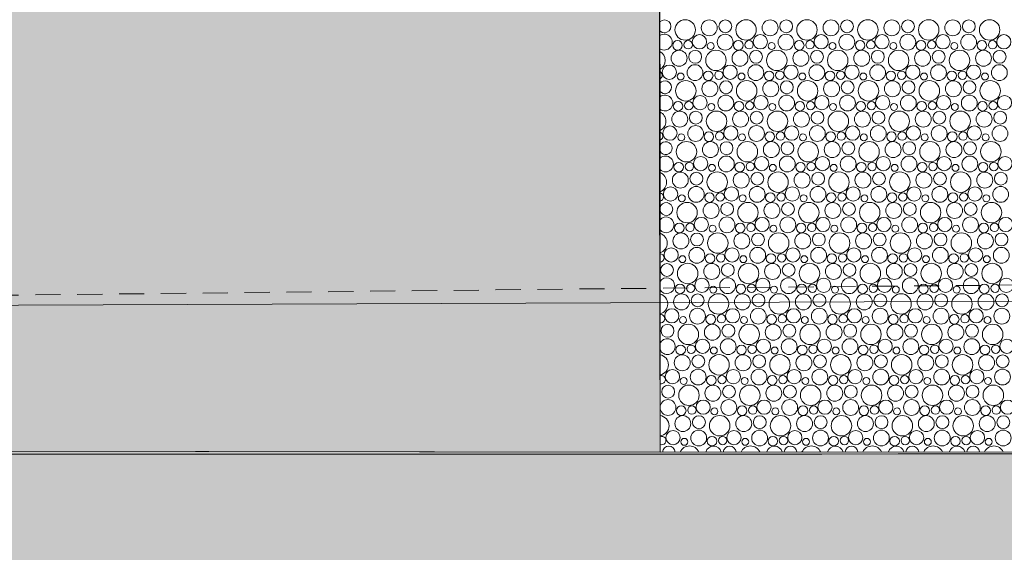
# Model space of a CAD drawing. Header units: metres. Extents: x -167 to 262, y -186 to 508.
# Tile 106 of 256: x 55.64 to 61.52, y 13.3 to 16.48. Entities that reach past the tile are written whole.
import ezdxf

# ---------------------------------------------------------------- set-up
doc = ezdxf.new("R2010")
doc.units = ezdxf.units.M
doc.header["$MEASUREMENT"] = 0
doc.linetypes.add('Strichlinie eng', pattern=[0.23, 0.15, -0.08])
doc.layers.add('60 Auffüllung', color=7, linetype='Continuous')
doc.layers.add('70 Kanal', color=7, linetype='Continuous')
pattern_1 = [(0, (27236.1321, 33357.27905), (0, 0.779422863), [0.04875, -0.40125]), (0, (27236.3571, 33357.66876), (0, 0.779422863), [0.04875, -0.40125]), (60, (27236.1321, 33357.27905), (-0.675, 0.389711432), [0.04875, -0.40125]), (60, (27236.5821, 33357.27905), (-0.675, 0.389711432), [0.04875, -0.40125]), (120, (27236.18084, 33357.27905), (0.675, 0.389711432), [0.04875, -0.40125]), (120, (27236.63084, 33357.27905), (0.675, 0.389711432), [0.04875, -0.40125]), (0, (27236.1321, 33357.35405), (0, 0.15), [0, -0.15, 0, -0.225]), (45, (27236.2071, 33357.35405), (-0.1060660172, 0.1060660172), [0, -0.1125, 0, -0.1875])]

# ---------------------------------------------------------------- blocks, each defined once
blk = doc.blocks.new('*X54', base_point=(27236.1321, 33357.279))
at = {"layer": '60 Auffüllung', "color": 7, "linetype": 'Continuous', "lineweight": 18, "true_color": 0xefefef}
for centre, radius in [((59.6151, 16.422), 0.0612), ((59.7587, 16.4344), 0.0477), ((59.8547, 16.4433), 0.0384), ((59.9788, 16.422), 0.0612), ((60.1224, 16.4344), 0.0477), ((60.2184, 16.4433), 0.0384), ((60.3425, 16.422), 0.0612), ((60.4861, 16.4344), 0.0477), ((60.5821, 16.4433), 0.0384), ((60.7063, 16.422), 0.0612), ((60.8498, 16.4344), 0.0477), ((60.9459, 16.4433), 0.0384), ((61.07, 16.422), 0.0612), ((61.2135, 16.4344), 0.0477), ((61.3096, 16.4433), 0.0384), ((61.4337, 16.422), 0.0612), ((59.569, 16.3298), 0.0286), ((59.6329, 16.3333), 0.0251), ((59.7002, 16.3511), 0.0426), ((59.8537, 16.3489), 0.0473), ((59.9327, 16.3298), 0.0286), ((59.9966, 16.3333), 0.0251), ((60.0639, 16.3511), 0.0426), ((60.2174, 16.3489), 0.0473), ((60.2964, 16.3298), 0.0286), ((60.3603, 16.3333), 0.0251), ((60.4276, 16.3511), 0.0426), ((60.5811, 16.3489), 0.0473), ((60.6602, 16.3298), 0.0286), ((60.724, 16.3333), 0.0251), ((60.7914, 16.3511), 0.0426), ((60.9448, 16.3489), 0.0473), ((61.0239, 16.3298), 0.0286), ((61.0877, 16.3333), 0.0251), ((61.1551, 16.3511), 0.0426), ((61.3085, 16.3489), 0.0473), ((61.3876, 16.3298), 0.0286), ((61.4514, 16.3333), 0.0251), ((61.5188, 16.3511), 0.0426), ((59.5787, 16.2524), 0.0477), ((59.6747, 16.2613), 0.0384), ((59.7988, 16.24), 0.0612), ((59.7676, 16.3256), 0.0207), ((59.9424, 16.2524), 0.0477), ((60.0384, 16.2613), 0.0384), ((60.1625, 16.24), 0.0612), ((60.1313, 16.3256), 0.0207), ((60.3061, 16.2524), 0.0477), ((60.4021, 16.2613), 0.0384), ((60.5263, 16.24), 0.0612), ((60.495, 16.3256), 0.0207), ((60.6698, 16.2524), 0.0477), ((60.7659, 16.2613), 0.0384), ((60.89, 16.24), 0.0612), ((60.8587, 16.3256), 0.0207), ((61.0335, 16.2524), 0.0477), ((61.1296, 16.2613), 0.0384), ((61.2537, 16.24), 0.0612), ((61.2224, 16.3256), 0.0207), ((61.3972, 16.2524), 0.0477), ((61.4933, 16.2613), 0.0384), ((59.5202, 16.1691), 0.0426), ((59.6737, 16.1669), 0.0473), ((59.8839, 16.1691), 0.0426), ((60.0374, 16.1669), 0.0473), ((60.2476, 16.1691), 0.0426), ((60.4011, 16.1669), 0.0473), ((60.6114, 16.1691), 0.0426), ((60.7648, 16.1669), 0.0473), ((60.9751, 16.1691), 0.0426), ((61.1285, 16.1669), 0.0473), ((61.3388, 16.1691), 0.0426), ((61.4922, 16.1669), 0.0473), ((59.6188, 16.058), 0.0612), ((59.5876, 16.1436), 0.0207), ((59.7624, 16.0704), 0.0477), ((59.7527, 16.1478), 0.0286), ((59.8166, 16.1513), 0.0251), ((59.9825, 16.058), 0.0612), ((59.9513, 16.1436), 0.0207), ((60.1261, 16.0704), 0.0477), ((60.1164, 16.1478), 0.0286), ((60.1803, 16.1513), 0.0251), ((60.3463, 16.058), 0.0612), ((60.315, 16.1436), 0.0207), ((60.4898, 16.0704), 0.0477), ((60.4802, 16.1478), 0.0286), ((60.544, 16.1513), 0.0251), ((60.71, 16.058), 0.0612), ((60.6787, 16.1436), 0.0207), ((60.8535, 16.0704), 0.0477), ((60.8439, 16.1478), 0.0286), ((60.9077, 16.1513), 0.0251), ((61.0737, 16.058), 0.0612), ((61.0424, 16.1436), 0.0207), ((61.2172, 16.0704), 0.0477), ((61.2076, 16.1478), 0.0286), ((61.2714, 16.1513), 0.0251), ((61.4374, 16.058), 0.0612), ((61.4061, 16.1436), 0.0207), ((59.8584, 16.0793), 0.0384), ((60.2221, 16.0793), 0.0384), ((60.5859, 16.0793), 0.0384), ((60.9496, 16.0793), 0.0384), ((61.3133, 16.0793), 0.0384), ((59.7039, 15.9871), 0.0426), ((59.8574, 15.9849), 0.0473), ((60.0676, 15.9871), 0.0426), ((60.2211, 15.9849), 0.0473), ((60.4314, 15.9871), 0.0426), ((60.5848, 15.9849), 0.0473), ((60.7951, 15.9871), 0.0426), ((60.9485, 15.9849), 0.0473), ((61.1588, 15.9871), 0.0426), ((61.3122, 15.9849), 0.0473), ((61.5225, 15.9871), 0.0426), ((59.5727, 15.9658), 0.0286), ((59.6366, 15.9693), 0.0251), ((59.7713, 15.9616), 0.0207), ((59.9364, 15.9658), 0.0286), ((60.0003, 15.9693), 0.0251), ((60.135, 15.9616), 0.0207), ((60.3002, 15.9658), 0.0286), ((60.364, 15.9693), 0.0251), ((60.4987, 15.9616), 0.0207), ((60.6639, 15.9658), 0.0286), ((60.7277, 15.9693), 0.0251), ((60.8624, 15.9616), 0.0207), ((61.0276, 15.9658), 0.0286), ((61.0914, 15.9693), 0.0251), ((61.2261, 15.9616), 0.0207), ((61.3913, 15.9658), 0.0286), ((61.4551, 15.9693), 0.0251), ((59.5824, 15.8885), 0.0477), ((59.6784, 15.8973), 0.0384), ((59.8025, 15.876), 0.0612), ((59.9461, 15.8885), 0.0477), ((60.0421, 15.8973), 0.0384), ((60.1663, 15.876), 0.0612), ((60.3098, 15.8885), 0.0477), ((60.4059, 15.8973), 0.0384), ((60.53, 15.876), 0.0612), ((60.6735, 15.8885), 0.0477), ((60.7696, 15.8973), 0.0384), ((60.8937, 15.876), 0.0612), ((61.0372, 15.8885), 0.0477), ((61.1333, 15.8973), 0.0384), ((61.2574, 15.876), 0.0612), ((61.4009, 15.8885), 0.0477), ((61.497, 15.8973), 0.0384), ((59.5239, 15.8051), 0.0426), ((59.6774, 15.8029), 0.0473), ((59.8876, 15.8051), 0.0426), ((60.0411, 15.8029), 0.0473), ((60.2514, 15.8051), 0.0426), ((60.4048, 15.8029), 0.0473), ((60.6151, 15.8051), 0.0426), ((60.7685, 15.8029), 0.0473), ((60.9788, 15.8051), 0.0426), ((61.1322, 15.8029), 0.0473), ((61.3425, 15.8051), 0.0426), ((61.496, 15.8029), 0.0473), ((59.5913, 15.7797), 0.0207), ((59.7564, 15.7838), 0.0286), ((59.8203, 15.7873), 0.0251), ((59.955, 15.7797), 0.0207), ((60.1202, 15.7838), 0.0286), ((60.184, 15.7873), 0.0251), ((60.3187, 15.7797), 0.0207), ((60.4839, 15.7838), 0.0286), ((60.5477, 15.7873), 0.0251), ((60.6824, 15.7797), 0.0207), ((60.8476, 15.7838), 0.0286), ((60.9114, 15.7873), 0.0251), ((61.0461, 15.7797), 0.0207), ((61.2113, 15.7838), 0.0286), ((61.2751, 15.7873), 0.0251), ((61.4099, 15.7797), 0.0207), ((59.6225, 15.694), 0.0612), ((59.7661, 15.7065), 0.0477), ((59.8621, 15.7153), 0.0384), ((59.9863, 15.694), 0.0612), ((60.1298, 15.7065), 0.0477), ((60.2259, 15.7153), 0.0384), ((60.35, 15.694), 0.0612), ((60.4935, 15.7065), 0.0477), ((60.5896, 15.7153), 0.0384), ((60.7137, 15.694), 0.0612), ((60.8572, 15.7065), 0.0477), ((60.9533, 15.7153), 0.0384), ((61.0774, 15.694), 0.0612), ((61.2209, 15.7065), 0.0477), ((61.317, 15.7153), 0.0384), ((61.4411, 15.694), 0.0612), ((59.7076, 15.6231), 0.0426), ((59.8611, 15.6209), 0.0473), ((60.0714, 15.6231), 0.0426), ((60.2248, 15.6209), 0.0473), ((60.4351, 15.6231), 0.0426), ((60.5885, 15.6209), 0.0473), ((60.7988, 15.6231), 0.0426), ((60.9522, 15.6209), 0.0473), ((61.1625, 15.6231), 0.0426), ((61.316, 15.6209), 0.0473), ((61.5262, 15.6231), 0.0426), ((59.5764, 15.6018), 0.0286), ((59.6403, 15.6053), 0.0251), ((59.775, 15.5977), 0.0207), ((59.9402, 15.6018), 0.0286), ((60.004, 15.6053), 0.0251), ((60.1387, 15.5977), 0.0207), ((60.3039, 15.6018), 0.0286), ((60.3677, 15.6053), 0.0251), ((60.5024, 15.5977), 0.0207), ((60.6676, 15.6018), 0.0286), ((60.7314, 15.6053), 0.0251), ((60.8661, 15.5977), 0.0207), ((61.0313, 15.6018), 0.0286), ((61.0951, 15.6053), 0.0251), ((61.2299, 15.5977), 0.0207), ((61.395, 15.6018), 0.0286), ((61.4588, 15.6053), 0.0251), ((59.5861, 15.5245), 0.0477), ((59.6821, 15.5333), 0.0384), ((59.8063, 15.512), 0.0612), ((59.9498, 15.5245), 0.0477), ((60.0459, 15.5333), 0.0384), ((60.17, 15.512), 0.0612), ((60.3135, 15.5245), 0.0477), ((60.4096, 15.5333), 0.0384), ((60.5337, 15.512), 0.0612), ((60.6772, 15.5245), 0.0477), ((60.7733, 15.5333), 0.0384), ((60.8974, 15.512), 0.0612), ((61.0409, 15.5245), 0.0477), ((61.137, 15.5333), 0.0384), ((61.2611, 15.512), 0.0612), ((61.4046, 15.5245), 0.0477), ((61.5007, 15.5333), 0.0384), ((59.5276, 15.4411), 0.0426), ((59.6811, 15.4389), 0.0473), ((59.8914, 15.4411), 0.0426), ((60.0448, 15.4389), 0.0473), ((60.2551, 15.4411), 0.0426), ((60.4085, 15.4389), 0.0473), ((60.6188, 15.4411), 0.0426), ((60.7722, 15.4389), 0.0473), ((60.9825, 15.4411), 0.0426), ((61.136, 15.4389), 0.0473), ((61.3462, 15.4411), 0.0426), ((61.4997, 15.4389), 0.0473), ((59.595, 15.4157), 0.0207), ((59.7602, 15.4198), 0.0286), ((59.824, 15.4234), 0.0251), ((59.9587, 15.4157), 0.0207), ((60.1239, 15.4198), 0.0286), ((60.1877, 15.4234), 0.0251), ((60.3224, 15.4157), 0.0207), ((60.4876, 15.4198), 0.0286), ((60.5514, 15.4234), 0.0251), ((60.6861, 15.4157), 0.0207), ((60.8513, 15.4198), 0.0286), ((60.9151, 15.4234), 0.0251), ((61.0499, 15.4157), 0.0207), ((61.215, 15.4198), 0.0286), ((61.2788, 15.4234), 0.0251), ((61.4136, 15.4157), 0.0207), ((59.6263, 15.33), 0.0612), ((59.7698, 15.3425), 0.0477), ((59.8659, 15.3513), 0.0384), ((59.99, 15.33), 0.0612), ((60.1335, 15.3425), 0.0477), ((60.2296, 15.3513), 0.0384), ((60.3537, 15.33), 0.0612), ((60.4972, 15.3425), 0.0477), ((60.5933, 15.3513), 0.0384), ((60.7174, 15.33), 0.0612), ((60.8609, 15.3425), 0.0477), ((60.957, 15.3513), 0.0384), ((61.0811, 15.33), 0.0612), ((61.2246, 15.3425), 0.0477), ((61.3207, 15.3513), 0.0384), ((61.4448, 15.33), 0.0612), ((59.7114, 15.2591), 0.0426), ((59.8648, 15.2569), 0.0473), ((60.0751, 15.2591), 0.0426), ((60.2285, 15.2569), 0.0473), ((60.4388, 15.2591), 0.0426), ((60.5922, 15.2569), 0.0473), ((60.8025, 15.2591), 0.0426), ((60.956, 15.2569), 0.0473), ((61.1662, 15.2591), 0.0426), ((61.3197, 15.2569), 0.0473), ((61.5299, 15.2591), 0.0426), ((59.5802, 15.2378), 0.0286), ((59.644, 15.2414), 0.0251), ((59.7787, 15.2337), 0.0207), ((59.9439, 15.2378), 0.0286), ((60.0077, 15.2414), 0.0251), ((60.1424, 15.2337), 0.0207), ((60.3076, 15.2378), 0.0286), ((60.3714, 15.2414), 0.0251), ((60.5061, 15.2337), 0.0207), ((60.6713, 15.2378), 0.0286), ((60.7351, 15.2414), 0.0251), ((60.8699, 15.2337), 0.0207), ((61.035, 15.2378), 0.0286), ((61.0988, 15.2414), 0.0251), ((61.2336, 15.2337), 0.0207), ((61.3987, 15.2378), 0.0286), ((61.4625, 15.2414), 0.0251), ((59.5898, 15.1605), 0.0477), ((59.6859, 15.1693), 0.0384), ((59.81, 15.148), 0.0612), ((59.9535, 15.1605), 0.0477), ((60.0496, 15.1693), 0.0384), ((60.1737, 15.148), 0.0612), ((60.3172, 15.1605), 0.0477), ((60.4133, 15.1693), 0.0384), ((60.5374, 15.148), 0.0612), ((60.6809, 15.1605), 0.0477), ((60.777, 15.1693), 0.0384), ((60.9011, 15.148), 0.0612), ((61.0446, 15.1605), 0.0477), ((61.1407, 15.1693), 0.0384), ((61.2648, 15.148), 0.0612), ((61.4084, 15.1605), 0.0477), ((61.5044, 15.1693), 0.0384), ((59.5314, 15.0771), 0.0426), ((59.6848, 15.0749), 0.0473), ((59.8951, 15.0771), 0.0426), ((60.0485, 15.0749), 0.0473), ((60.2588, 15.0771), 0.0426), ((60.4122, 15.0749), 0.0473), ((60.6225, 15.0771), 0.0426), ((60.776, 15.0749), 0.0473), ((60.9862, 15.0771), 0.0426), ((61.1397, 15.0749), 0.0473), ((61.3499, 15.0771), 0.0426), ((61.5034, 15.0749), 0.0473), ((59.5987, 15.0517), 0.0207), ((59.7639, 15.0558), 0.0286), ((59.8277, 15.0594), 0.0251), ((59.9624, 15.0517), 0.0207), ((60.1276, 15.0558), 0.0286), ((60.1914, 15.0594), 0.0251), ((60.3261, 15.0517), 0.0207), ((60.4913, 15.0558), 0.0286), ((60.5551, 15.0594), 0.0251), ((60.6899, 15.0517), 0.0207), ((60.855, 15.0558), 0.0286), ((60.9188, 15.0594), 0.0251), ((61.0536, 15.0517), 0.0207), ((61.2187, 15.0558), 0.0286), ((61.2825, 15.0594), 0.0251), ((61.4173, 15.0517), 0.0207), ((59.5059, 14.9873), 0.0384), ((59.63, 14.966), 0.0612), ((59.7735, 14.9785), 0.0477), ((59.8696, 14.9873), 0.0384), ((59.9937, 14.966), 0.0612), ((60.1372, 14.9785), 0.0477), ((60.2333, 14.9873), 0.0384), ((60.3574, 14.966), 0.0612), ((60.5009, 14.9785), 0.0477), ((60.597, 14.9873), 0.0384), ((60.7211, 14.966), 0.0612), ((60.8646, 14.9785), 0.0477), ((60.9607, 14.9873), 0.0384), ((61.0848, 14.966), 0.0612), ((61.2284, 14.9785), 0.0477), ((61.3244, 14.9873), 0.0384), ((61.4485, 14.966), 0.0612), ((59.5839, 14.8738), 0.0286), ((59.6477, 14.8774), 0.0251), ((59.7151, 14.8951), 0.0426), ((59.7824, 14.8697), 0.0207), ((59.8685, 14.8929), 0.0473), ((59.9476, 14.8738), 0.0286), ((60.0114, 14.8774), 0.0251), ((60.0788, 14.8951), 0.0426), ((60.1461, 14.8697), 0.0207), ((60.2322, 14.8929), 0.0473), ((60.3113, 14.8738), 0.0286), ((60.3751, 14.8774), 0.0251), ((60.4425, 14.8951), 0.0426), ((60.5099, 14.8697), 0.0207), ((60.596, 14.8929), 0.0473), ((60.675, 14.8738), 0.0286), ((60.7388, 14.8774), 0.0251), ((60.8062, 14.8951), 0.0426), ((60.8736, 14.8697), 0.0207), ((60.9597, 14.8929), 0.0473), ((61.0387, 14.8738), 0.0286), ((61.1025, 14.8774), 0.0251), ((61.1699, 14.8951), 0.0426), ((61.2373, 14.8697), 0.0207), ((61.3234, 14.8929), 0.0473), ((61.4024, 14.8738), 0.0286), ((61.4662, 14.8774), 0.0251), ((61.5336, 14.8951), 0.0426), ((59.5935, 14.7965), 0.0477), ((59.6896, 14.8053), 0.0384), ((59.8137, 14.784), 0.0612), ((59.9572, 14.7965), 0.0477), ((60.0533, 14.8053), 0.0384), ((60.1774, 14.784), 0.0612), ((60.3209, 14.7965), 0.0477), ((60.417, 14.8053), 0.0384), ((60.5411, 14.784), 0.0612), ((60.6846, 14.7965), 0.0477), ((60.7807, 14.8053), 0.0384), ((60.9048, 14.784), 0.0612), ((61.0484, 14.7965), 0.0477), ((61.1444, 14.8053), 0.0384), ((61.2685, 14.784), 0.0612), ((61.4121, 14.7965), 0.0477), ((61.5081, 14.8053), 0.0384), ((59.5351, 14.7131), 0.0426), ((59.6024, 14.6877), 0.0207), ((59.6885, 14.7109), 0.0473), ((59.7676, 14.6918), 0.0286), ((59.8314, 14.6954), 0.0251), ((59.8988, 14.7131), 0.0426), ((59.9661, 14.6877), 0.0207), ((60.0522, 14.7109), 0.0473), ((60.1313, 14.6918), 0.0286), ((60.1951, 14.6954), 0.0251), ((60.2625, 14.7131), 0.0426), ((60.3299, 14.6877), 0.0207), ((60.416, 14.7109), 0.0473), ((60.495, 14.6918), 0.0286), ((60.5588, 14.6954), 0.0251), ((60.6262, 14.7131), 0.0426), ((60.6936, 14.6877), 0.0207), ((60.7797, 14.7109), 0.0473), ((60.8587, 14.6918), 0.0286), ((60.9225, 14.6954), 0.0251), ((60.9899, 14.7131), 0.0426), ((61.0573, 14.6877), 0.0207), ((61.1434, 14.7109), 0.0473), ((61.2224, 14.6918), 0.0286), ((61.2862, 14.6954), 0.0251), ((61.3536, 14.7131), 0.0426), ((61.421, 14.6877), 0.0207), ((61.5071, 14.7109), 0.0473), ((59.5096, 14.6233), 0.0384), ((59.6337, 14.602), 0.0612), ((59.7772, 14.6145), 0.0477), ((59.8733, 14.6233), 0.0384), ((59.9974, 14.602), 0.0612), ((60.1409, 14.6145), 0.0477), ((60.237, 14.6233), 0.0384), ((60.3611, 14.602), 0.0612), ((60.5046, 14.6145), 0.0477), ((60.6007, 14.6233), 0.0384), ((60.7248, 14.602), 0.0612), ((60.8684, 14.6145), 0.0477), ((60.9644, 14.6233), 0.0384), ((61.0885, 14.602), 0.0612), ((61.2321, 14.6145), 0.0477), ((61.3281, 14.6233), 0.0384), ((61.4522, 14.602), 0.0612), ((59.5876, 14.5098), 0.0286), ((59.6514, 14.5134), 0.0251), ((59.7188, 14.5311), 0.0426), ((59.8722, 14.5289), 0.0473), ((59.9513, 14.5098), 0.0286), ((60.0151, 14.5134), 0.0251), ((60.0825, 14.5311), 0.0426), ((60.236, 14.5289), 0.0473), ((60.315, 14.5098), 0.0286), ((60.3788, 14.5134), 0.0251), ((60.4462, 14.5311), 0.0426), ((60.5997, 14.5289), 0.0473), ((60.6787, 14.5098), 0.0286), ((60.7425, 14.5134), 0.0251), ((60.8099, 14.5311), 0.0426), ((60.9634, 14.5289), 0.0473), ((61.0424, 14.5098), 0.0286), ((61.1062, 14.5134), 0.0251), ((61.1736, 14.5311), 0.0426), ((61.3271, 14.5289), 0.0473), ((61.4061, 14.5098), 0.0286), ((61.4699, 14.5134), 0.0251), ((61.5373, 14.5311), 0.0426), ((59.5972, 14.4325), 0.0477), ((59.6933, 14.4413), 0.0384), ((59.8174, 14.42), 0.0612), ((59.7861, 14.5057), 0.0207), ((59.9609, 14.4325), 0.0477), ((60.057, 14.4413), 0.0384), ((60.1811, 14.42), 0.0612), ((60.1499, 14.5057), 0.0207), ((60.3246, 14.4325), 0.0477), ((60.4207, 14.4413), 0.0384), ((60.5448, 14.42), 0.0612), ((60.5136, 14.5057), 0.0207), ((60.6884, 14.4325), 0.0477), ((60.7844, 14.4413), 0.0384), ((60.9085, 14.42), 0.0612), ((60.8773, 14.5057), 0.0207), ((61.0521, 14.4325), 0.0477), ((61.1481, 14.4413), 0.0384), ((61.2722, 14.42), 0.0612), ((61.241, 14.5057), 0.0207), ((61.4158, 14.4325), 0.0477), ((61.5118, 14.4413), 0.0384), ((59.5388, 14.3491), 0.0426), ((59.6922, 14.3469), 0.0473), ((59.7713, 14.3278), 0.0286), ((59.8351, 14.3314), 0.0251), ((59.9025, 14.3491), 0.0426), ((60.056, 14.3469), 0.0473), ((60.135, 14.3278), 0.0286), ((60.1988, 14.3314), 0.0251), ((60.2662, 14.3491), 0.0426), ((60.4197, 14.3469), 0.0473), ((60.4987, 14.3278), 0.0286), ((60.5625, 14.3314), 0.0251), ((60.6299, 14.3491), 0.0426), ((60.7834, 14.3469), 0.0473), ((60.8624, 14.3278), 0.0286), ((60.9262, 14.3314), 0.0251), ((60.9936, 14.3491), 0.0426), ((61.1471, 14.3469), 0.0473), ((61.2261, 14.3278), 0.0286), ((61.2899, 14.3314), 0.0251), ((61.3573, 14.3491), 0.0426), ((61.5108, 14.3469), 0.0473), ((59.5133, 14.2593), 0.0384), ((59.6374, 14.238), 0.0612), ((59.6061, 14.3237), 0.0207), ((59.7809, 14.2505), 0.0477), ((59.877, 14.2593), 0.0384), ((60.0011, 14.238), 0.0612), ((59.9699, 14.3237), 0.0207), ((60.1446, 14.2505), 0.0477), ((60.2407, 14.2593), 0.0384), ((60.3648, 14.238), 0.0612), ((60.3336, 14.3237), 0.0207), ((60.5084, 14.2505), 0.0477), ((60.6044, 14.2593), 0.0384), ((60.7285, 14.238), 0.0612), ((60.6973, 14.3237), 0.0207), ((60.8721, 14.2505), 0.0477), ((60.9681, 14.2593), 0.0384), ((61.0922, 14.238), 0.0612), ((61.061, 14.3237), 0.0207), ((61.2358, 14.2505), 0.0477), ((61.3318, 14.2593), 0.0384), ((61.4559, 14.238), 0.0612), ((61.4247, 14.3237), 0.0207), ((59.5122, 14.1649), 0.0473), ((59.7225, 14.1671), 0.0426), ((59.876, 14.1649), 0.0473), ((60.0862, 14.1671), 0.0426), ((60.2397, 14.1649), 0.0473), ((60.4499, 14.1671), 0.0426), ((60.6034, 14.1649), 0.0473), ((60.8136, 14.1671), 0.0426), ((60.9671, 14.1649), 0.0473), ((61.1773, 14.1671), 0.0426), ((61.3308, 14.1649), 0.0473), ((61.541, 14.1671), 0.0426), ((59.5913, 14.1458), 0.0286), ((59.6551, 14.1494), 0.0251), ((59.7899, 14.1417), 0.0207), ((59.955, 14.1458), 0.0286), ((60.0188, 14.1494), 0.0251), ((60.1536, 14.1417), 0.0207), ((60.3187, 14.1458), 0.0286), ((60.3825, 14.1494), 0.0251), ((60.5173, 14.1417), 0.0207), ((60.6824, 14.1458), 0.0286), ((60.7462, 14.1494), 0.0251), ((60.881, 14.1417), 0.0207), ((61.0461, 14.1458), 0.0286), ((61.1099, 14.1494), 0.0251), ((61.2447, 14.1417), 0.0207), ((61.4098, 14.1458), 0.0286), ((61.4736, 14.1494), 0.0251), ((59.6009, 14.0685), 0.0477), ((59.697, 14.0773), 0.0384), ((59.8211, 14.056), 0.0612), ((59.9646, 14.0685), 0.0477), ((60.0607, 14.0773), 0.0384), ((60.1848, 14.056), 0.0612), ((60.3284, 14.0685), 0.0477), ((60.4244, 14.0773), 0.0384), ((60.5485, 14.056), 0.0612), ((60.6921, 14.0685), 0.0477), ((60.7881, 14.0773), 0.0384), ((60.9122, 14.056), 0.0612), ((61.0558, 14.0685), 0.0477), ((61.1518, 14.0773), 0.0384), ((61.2759, 14.056), 0.0612), ((61.4195, 14.0685), 0.0477), ((61.5155, 14.0773), 0.0384), ((59.5425, 13.9851), 0.0426), ((59.696, 13.9829), 0.0473), ((59.9062, 13.9851), 0.0426), ((60.0597, 13.9829), 0.0473), ((60.2699, 13.9851), 0.0426), ((60.4234, 13.9829), 0.0473), ((60.6336, 13.9851), 0.0426), ((60.7871, 13.9829), 0.0473), ((60.9973, 13.9851), 0.0426), ((61.1508, 13.9829), 0.0473), ((61.361, 13.9851), 0.0426), ((61.5145, 13.9829), 0.0473), ((59.6099, 13.9597), 0.0207), ((59.775, 13.9638), 0.0286), ((59.8388, 13.9674), 0.0251), ((59.9736, 13.9597), 0.0207), ((60.1387, 13.9638), 0.0286), ((60.2025, 13.9674), 0.0251), ((60.3373, 13.9597), 0.0207), ((60.5024, 13.9638), 0.0286), ((60.5662, 13.9674), 0.0251), ((60.701, 13.9597), 0.0207), ((60.8661, 13.9638), 0.0286), ((60.9299, 13.9674), 0.0251), ((61.0647, 13.9597), 0.0207), ((61.2298, 13.9638), 0.0286), ((61.2936, 13.9674), 0.0251), ((61.4284, 13.9597), 0.0207)]:
    blk.add_circle(centre, radius, dxfattribs=at)
for centre, radius, start, end in [((59.491, 16.4433), 0.0384, 226.11871, 133.91421), ((59.49, 16.3489), 0.0473, 237.33064, 122.70228), ((59.4351, 16.24), 0.0612, 298.67303, 61.35988), ((59.4529, 16.1513), 0.0251, 297.7047, 62.32822), ((59.4947, 16.0793), 0.0384, 218.08138, 141.95153), ((59.4937, 15.9849), 0.0473, 231.97784, 128.05507), ((59.4388, 15.876), 0.0612, 294.89506, 65.13785), ((59.4566, 15.7873), 0.0251, 288.73752, 71.29539), ((59.4984, 15.7153), 0.0384, 208.22274, 151.81017), ((59.4974, 15.6209), 0.0473, 226.19982, 133.8331), ((59.4425, 15.512), 0.0612, 291.22943, 68.80348), ((59.4603, 15.4234), 0.0251, 280.22678, 79.80613), ((59.5021, 15.3513), 0.0384, 192.80577, 167.22714), ((59.5011, 15.2569), 0.0473, 219.7959, 140.23701), ((59.4463, 15.148), 0.0612, 287.65279, 72.38013), ((59.464, 15.0594), 0.0251, 271.93984, 88.09308), ((59.5048, 14.8929), 0.0473, 212.37948, 147.65343), ((59.45, 14.784), 0.0612, 284.14586, 75.88705), ((59.4677, 14.6954), 0.0251, 263.6933, 96.33962), ((59.5085, 14.5289), 0.0473, 202.96816, 157.06475), ((59.4537, 14.42), 0.0612, 280.69224, 79.34067), ((59.4714, 14.3314), 0.0251, 255.31188, 104.72103), ((59.4574, 14.056), 0.0612, 277.27748, 82.75543), ((59.4751, 13.9674), 0.0251, 246.59233, 113.44058), ((59.4209, 13.8865), 0.0477, 15.05321, 22.05387), ((59.517, 13.8953), 0.0384, 5.37737, 174.65219), ((59.6411, 13.874), 0.0612, 24.00959, 156.01997), ((59.7846, 13.8865), 0.0477, 15.16993, 164.85964), ((59.8807, 13.8953), 0.0384, 5.51816, 174.5114), ((60.0048, 13.874), 0.0612, 24.10575, 155.92381), ((60.1484, 13.8865), 0.0477, 15.2867, 164.74286), ((60.2444, 13.8953), 0.0384, 5.65898, 174.37058), ((60.3685, 13.874), 0.0612, 24.20199, 155.82757), ((60.5121, 13.8865), 0.0477, 15.40355, 164.62601), ((60.6081, 13.8953), 0.0384, 5.79984, 174.22972), ((60.7322, 13.874), 0.0612, 24.2983, 155.73126), ((60.8758, 13.8865), 0.0477, 15.52046, 164.5091), ((60.9718, 13.8953), 0.0384, 5.94074, 174.08883), ((61.0959, 13.874), 0.0612, 24.39469, 155.63488), ((61.2395, 13.8865), 0.0477, 15.63744, 164.39213), ((61.3355, 13.8953), 0.0384, 6.08167, 173.9479), ((61.4596, 13.874), 0.0612, 24.49114, 155.53842)]:
    blk.add_arc(centre, radius, start, end, dxfattribs=at)

msp = doc.modelspace()

# ---------------------------------------------------------------- hatches: boundary and pattern name
at = {"layer": '60 Auffüllung', "linetype": 'Continuous', "lineweight": 18, "true_color": 0xefefef}
h = msp.add_hatch(dxfattribs=at)
h.set_pattern_fill('Erde_1_0001', style=0, pattern_type=2)
h.set_pattern_definition(pattern_1)
h.paths.add_polyline_path([(2.3366, 24.8593), (2.3419, 13.496, 0.033836), (8.8613, 14.0911, 0.026308), (13.8582, 15.1616, -0.024635), (17.3411, 16.2775), (17.3411, 24.6258), (15.3411, 24.6258), (15.3411, 30.4887), (17.3411, 30.4887), (17.3411, 43.9997), (58.1625, 43.9997), (58.1625, 45.7494), (101.6632, 45.7486), (101.6702, 49.0078), (2.342, 49.0078)])
h.paths.add_polyline_path([(9.5982, 27.1903), (4.651, 27.1903), (4.651, 42.9257), (4.651, 43.8257), (9.5982, 43.8257), (9.5982, 42.9257)], flags=0)
h.paths.add_polyline_path([(14.4618, 25.704, -0.414214), (13.8618, 26.304, -0.414214), (14.4618, 26.904, -0.414214), (15.0618, 26.304, -0.414214)], flags=0)
h = msp.add_hatch(dxfattribs=at)
h.set_pattern_fill('Gras_0001', style=0, pattern_type=2)
h.set_pattern_definition([(90, (27236.1321, 33357.27905), (-0.6, 0), [0.0866025, -0.259808]), (90, (27236.4321, 33357.45225), (-0.6, 0), [0.0866025, -0.259808]), (30, (27236.1321, 33357.27905), (-0.3, 0.519615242), [0.0866025, -0.259808]), (30, (27236.1321, 33357.62546), (-0.3, 0.519615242), [0.0866025, -0.259808]), (150, (27236.1321, 33357.27905), (0.3, 0.519615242), [0.0866025, -0.259808]), (150, (27236.1321, 33357.62546), (0.3, 0.519615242), [0.0866025, -0.259808])])
h.paths.add_polyline_path([(38.1463, 13.7223), (45.9833, 13.9179), (59.4652, 13.8989), (59.4625, 15.6247), (59.4625, 23.1797), (48.2276, 23.1797), (48.2276, 25.1797), (40.1468, 25.1797), (40.1468, 19.3451)])
at = {"layer": '60 Auffüllung', "linetype": 'Continuous', "lineweight": 0, "true_color": 0x2f2f2f}
h = msp.add_hatch(color=250, dxfattribs=at)
h.paths.add_polyline_path([(2.3409, 13.4985), (1.8996, 10.6182), (12.9264, 10.2421, -0.077405), (15.9349, 12.5372), (25.2153, 11.5301), (38.1353, 11.4923), (46.2513, 11.4685), (57.0841, 11.5818), (67.862, 11.6571), (76.412, 11.6885), (82.9507, 11.7068), (93.9145, 11.5507), (102.398, 11.4299), (107.4441, 11.3581), (113.3769, 14.8027), (130.1209, 14.5059), (129.8961, 18.9037), (111.8888, 18.8341), (104.1664, 14.3084), (101.2139, 14.2726), (93.9145, 14.1841), (82.9382, 14.0511), (75.6718, 13.9913), (66.4156, 13.8991), (59.4652, 13.8989), (58.0268, 13.9009), (45.9833, 13.9179), (38.1463, 13.7223), (25.1893, 13.3988), (19.9799, 13.9151), (17.3405, 13.7246), (17.3411, 16.2775, 0.026085), (13.8581, 15.1616, -0.059875)])
h.paths.add_polyline_path([(2.3445, 12.7955, -0.414214), (2.9445, 13.3955, -0.414214), (3.5445, 12.7955, -0.434997), (2.9023, 12.1969, -0.393731)], flags=0)
h.paths.add_polyline_path([(3.9155, 12.164, -0.414214), (4.5155, 12.764, -0.414214), (5.1155, 12.164, -0.414214), (4.5155, 11.564, -0.414214)], flags=0)
at = {"layer": '60 Auffüllung', "linetype": 'Continuous', "lineweight": 18, "true_color": 0xefefef}
h = msp.add_hatch(dxfattribs=at)
h.set_pattern_fill('Erde_1_0001', style=0, pattern_type=2)
h.set_pattern_definition(pattern_1)
h.paths.add_polyline_path([(12.994, 10.312), (14.7291, 10.2998), (25.3102, 10.2257), (39.1513, 10.2903), (46.2349, 10.3337), (57.5596, 10.3552), (68.1422, 10.3851), (76.1491, 10.4298), (85.9785, 10.4533), (86.9884, 10.4556), (90.2553, 10.4614), (103.5312, 10.4849), (110.2905, 10.4969), (113.2595, 14.7346), (107.4441, 11.3581), (100.4467, 11.4577), (93.9145, 11.5507), (82.9507, 11.7068), (76.412, 11.6885), (65.4271, 11.6481), (59.5992, 11.5935), (46.2513, 11.4685), (37.9788, 11.4927), (25.2153, 11.5301), (15.9349, 12.5372, 0.077405)])

# ---------------------------------------------------------------- linework, layer by layer
at = {"layer": '60 Auffüllung', "color": 8, "linetype": 'Continuous', "lineweight": 18, "flags": 128}
for points in [[(58.1625, 43.9997), (58.1625, 45.7501), (66.6638, 45.7501), (66.6619, 37.5), (66.663, 36.0005), (66.6657, 18.7482), (66.6671, 13.9007), (59.4652, 13.8989), (59.4625, 23.1797), (59.4625, 37.0289), (58.1625, 37.0289)], [(38.1463, 13.7223), (40.1468, 19.3451), (40.1468, 25.1797), (48.2276, 25.1797), (48.2276, 23.1797), (59.4625, 23.1797), (59.4625, 15.6247), (59.4652, 13.8989), (45.9833, 13.9179)]]:
    msp.add_lwpolyline(points, close=True, dxfattribs=at)
msp.add_lwpolyline([(2.3409, 13.4985, 0.033836), (8.8602, 14.0936, 0.026308), (13.8571, 15.164, -0.03493), (18.8239, 16.6434, -0.039795), (24.4787, 17.2928), (45.8912, 17.6068), (66.6301, 17.6524), (86.5092, 17.758), (111.366, 17.867), (111.3727, 14.9671), (86.7165, 14.91), (66.7489, 14.8202), (46.0288, 14.7398), (25.1216, 14.3369), (19.9788, 13.9175, 0.086004), (15.9339, 12.5396, 0.076037), (12.9254, 10.2445), (1.8985, 10.6206)], format="xyb", close=True, dxfattribs=at)
msp.add_lwpolyline([(25.1893, 13.3988), (38.1463, 13.7223), (45.9833, 13.9179), (58.0268, 13.9009), (59.4652, 13.8989), (66.4156, 13.8991), (75.6718, 13.9913), (82.9382, 14.0511), (93.9145, 14.1841), (101.2139, 14.2726), (104.1664, 14.3084)], dxfattribs=at)
at = {"layer": '70 Kanal', "color": 2, "linetype": 'Strichlinie eng', "lineweight": 18, "true_color": 0xf5f500}
msp.add_arc((85.5664, -2661.3063), 2676.3119, 89.6239411, 91.2983054, dxfattribs=at)
at = {"layer": '70 Kanal', "color": 1, "linetype": 'Continuous', "lineweight": 18, "true_color": 0xf50000}
msp.add_arc((57.9428, 2541.3283), 2527.4426, 269.7258955, 271.0479232, dxfattribs=at)

# ---------------------------------------------------------------- block references
at = {"layer": '60 Auffüllung', "color": 8, "lineweight": 18}
msp.add_blockref('*X54', (27236.1321, 33357.279), dxfattribs=at)

doc.saveas('drawing.dxf')
